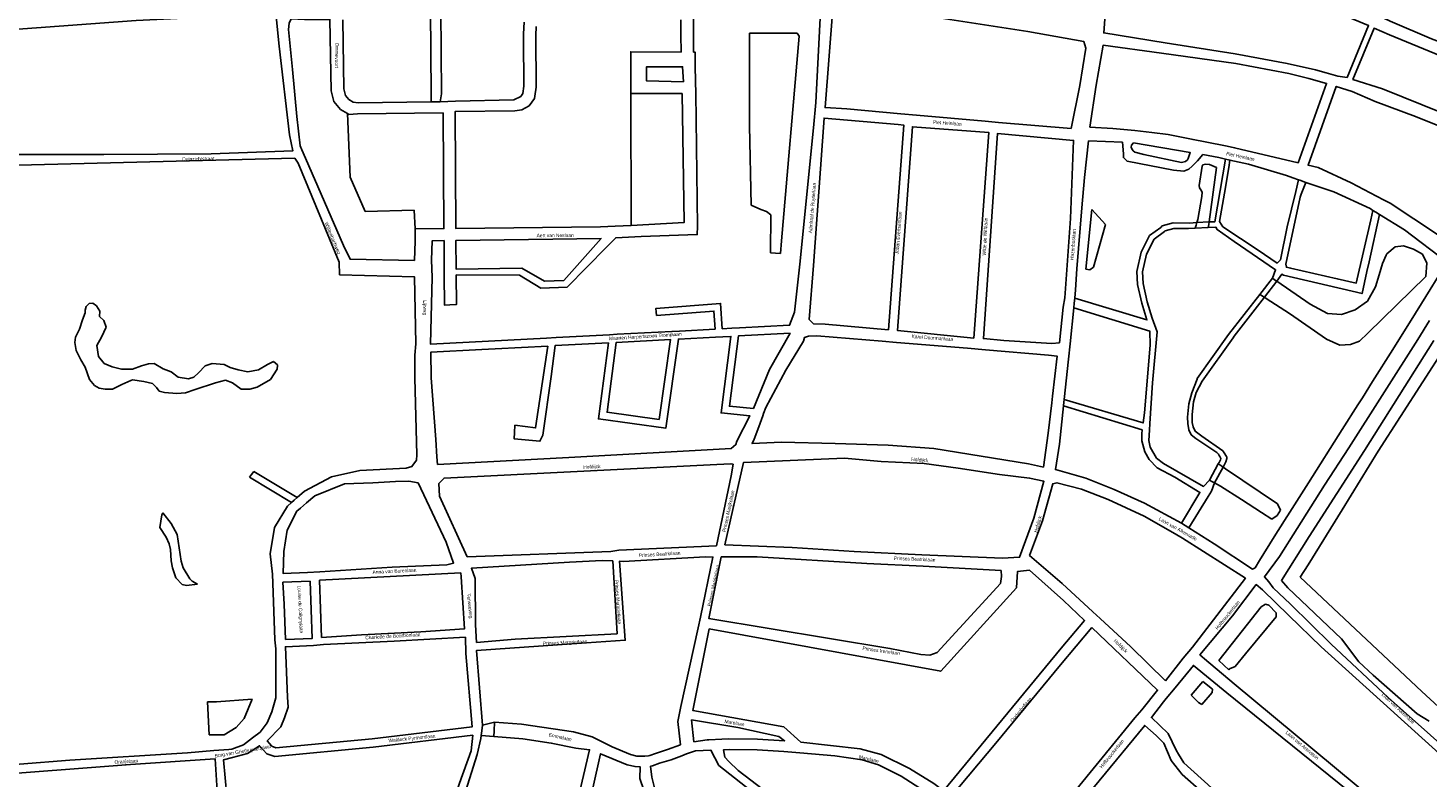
# Model space of a CAD drawing. Header units: metres. Extents: x 89872 to 99175, y 455036 to 468911.
# Tile 116 of 196: x 92018 to 93016, y 466272 to 466807. Entities that reach past the tile are written whole.
import ezdxf

# ---------------------------------------------------------------- set-up
doc = ezdxf.new("R2010")
doc.units = ezdxf.units.M
doc.layers.add('STRNM', color=7, linetype='Continuous')
doc.layers.add('Waterdeel', color=7, linetype='Continuous', true_color=0x00aaff)
doc.layers.add('Wegdeel', color=7, linetype='Continuous', true_color=0x9a9a9a)

msp = doc.modelspace()

# ---------------------------------------------------------------- linework, layer by layer
at = {"layer": 'Waterdeel', "lineweight": -3}
for p, q in [((92532.4, 466737.23), (92532.4, 466803.13)), ((92532.4, 466803.13), (92566.38, 466803.13)), ((92567.87, 466801.04), (92555.35, 466655.23)), ((92566.38, 466803.13), (92567.87, 466801.04)), ((92533.6, 466680.58), (92532.4, 466737.23)), ((92852.97, 466694.61), (92854.98, 466708.49)), ((92854.98, 466708.49), (92855.61, 466709.37)), ((92855.61, 466709.37), (92857.49, 466709.75)), ((92857.49, 466709.75), (92860.26, 466709.5)), ((92865.3, 466707.41), (92859.95, 466668.68)), ((92860.26, 466709.5), (92865.3, 466707.41)), ((92851.89, 466670.44), (92854.71, 466686.77)), ((92853.16, 466693.04), (92852.97, 466694.61)), ((92854.16, 466691.54), (92853.16, 466693.04)), ((92854.92, 466689.78), (92854.16, 466691.54)), ((92854.71, 466686.77), (92854.92, 466689.78)), ((92540.45, 466677.59), (92533.6, 466680.58)), ((92544.62, 466676.1), (92540.45, 466677.59)), ((92547.6, 466673.72), (92544.62, 466676.1)), ((92772.02, 466634.95), (92776.49, 466677.59)), ((92776.49, 466677.59), (92786.03, 466666.86)), ((92547.31, 466646.58), (92547.6, 466673.72)), ((92786.03, 466666.86), (92777.68, 466636.44)), ((92849.94, 466664.27), (92850.63, 466666.44)), ((92850.63, 466666.44), (92851.22, 466668.3)), ((92851.22, 466668.3), (92851.89, 466670.44)), ((92859.7, 466666.89), (92859.39, 466664.66)), ((92859.95, 466668.68), (92859.7, 466666.89)), ((92859.39, 466664.66), (92849.94, 466664.27)), ((92554.46, 466646.29), (92547.31, 466646.58)), ((92555.35, 466655.23), (92554.46, 466646.29)), ((92986.22, 466645.1), (92986.6, 466645.98)), ((92986.6, 466645.98), (92992.56, 466651.05)), ((92992.56, 466651.05), (92998.52, 466651.65)), ((92998.52, 466651.65), (93005.67, 466649.26)), ((93005.67, 466649.26), (93011.93, 466645.68)), ((92777.68, 466636.44), (92775, 466634.66)), ((92981.12, 466630.91), (92983.62, 466639.12)), ((92983.62, 466639.12), (92986.22, 466645.1)), ((93011.93, 466645.68), (93015.21, 466639.42)), ((93015.21, 466639.42), (93014.32, 466629.88)), ((92775, 466634.66), (92772.02, 466634.95)), ((92896.23, 466617.09), (92905.08, 466628.53)), ((92905.08, 466628.53), (92906.44, 466627.6)), ((92906.44, 466627.6), (92907.29, 466627.03)), ((92907.29, 466627.03), (92908.11, 466626.47)), ((92908.11, 466626.47), (92932.06, 466610.2)), ((93014.32, 466629.88), (92973.13, 466589.46)), ((92978.55, 466622.43), (92981.12, 466630.91)), ((92897.72, 466616.11), (92896.23, 466617.09)), ((92898.78, 466615.42), (92897.72, 466616.11)), ((92972.89, 466612.29), (92978.55, 466622.43)), ((92059.07, 466605.73), (92059.74, 466608.51)), ((92059.74, 466608.51), (92061.86, 466610.49)), ((92061.86, 466610.49), (92064.5, 466610.76)), ((92064.5, 466610.76), (92067.15, 466608.9)), ((92067.15, 466608.9), (92069.39, 466605.19)), ((92899.32, 466615.06), (92898.78, 466615.42)), ((92900.58, 466614.23), (92899.32, 466615.06)), ((92917.16, 466603.34), (92900.58, 466614.23)), ((92932.06, 466610.2), (92944.28, 466603.34)), ((92954.41, 466602.75), (92963.95, 466606.03)), ((92963.95, 466606.03), (92972.89, 466612.29)), ((92054.96, 466592.23), (92057.08, 466598.85)), ((92057.08, 466598.85), (92059.07, 466603.88)), ((92059.07, 466603.88), (92059.07, 466605.73)), ((92069.39, 466605.19), (92069.12, 466601.22)), ((92069.12, 466601.22), (92072.3, 466598.44)), ((92072.3, 466598.44), (92073.88, 466593.8)), ((92943.68, 466585.15), (92917.16, 466603.34)), ((92944.28, 466603.34), (92954.41, 466602.75)), ((92051.64, 466582.84), (92052.04, 466586.54)), ((92052.04, 466586.54), (92054.96, 466592.23)), ((92070.7, 466586.53), (92067.38, 466580.57)), ((92073.88, 466593.8), (92070.7, 466586.53)), ((92973.13, 466589.46), (92967.23, 466583.66)), ((92052.69, 466577.01), (92051.64, 466582.84)), ((92055.99, 466570.39), (92052.69, 466577.01)), ((92067.38, 466580.57), (92068.57, 466572.9)), ((92953.22, 466580.98), (92943.68, 466585.15)), ((92960.67, 466581.28), (92953.22, 466580.98)), ((92967.23, 466583.66), (92960.67, 466581.28)), ((92970.8, 466505.84), (93020.05, 466584.14)), ((93028.25, 466579.42), (92980.34, 466505.24)), ((92058.9, 466565.23), (92055.99, 466570.39)), ((92068.57, 466572.9), (92072.66, 466567.86)), ((92072.66, 466567.86), (92078.35, 466565.34)), ((92092.65, 466563.74), (92099.26, 466566.12)), ((92099.26, 466566.12), (92104.16, 466567.57)), ((92104.16, 466567.57), (92108.27, 466567.83)), ((92108.27, 466567.83), (92114.62, 466564.11)), ((92139.85, 466561.27), (92144.53, 466566.21)), ((92144.53, 466566.21), (92149.43, 466567.79)), ((92149.43, 466567.79), (92158.03, 466566.99)), ((92158.03, 466566.99), (92162.39, 466565)), ((92182.51, 466563.26), (92188.86, 466567.22)), ((92188.86, 466567.22), (92193.23, 466569.2)), ((92193.23, 466569.2), (92196.14, 466566.95)), ((92196.1, 466566.44), (92195.87, 466563.77)), ((92196.14, 466566.95), (92196.1, 466566.44)), ((92062.2, 466556.49), (92058.9, 466565.23)), ((92065.64, 466552.25), (92062.2, 466556.49)), ((92078.35, 466565.34), (92084.84, 466563.88)), ((92084.84, 466563.88), (92092.65, 466563.74)), ((92092.77, 466556.2), (92091.45, 466555.8)), ((92100.84, 466555), (92092.77, 466556.2)), ((92114.62, 466564.11), (92120.3, 466561.86)), ((92120.3, 466561.86), (92125.33, 466558.15)), ((92125.33, 466558.15), (92132.74, 466556.82)), ((92132.74, 466556.82), (92136.45, 466558.01)), ((92136.45, 466558.01), (92139.85, 466561.27)), ((92162.39, 466565), (92168.08, 466563.4)), ((92168.08, 466563.4), (92174.96, 466561.81)), ((92174.96, 466561.81), (92182.51, 466563.26)), ((92191.1, 466556.5), (92181.57, 466550.95)), ((92195.87, 466563.77), (92191.1, 466556.5)), ((92068.94, 466550.26), (92065.64, 466552.25)), ((92073.18, 466549.59), (92068.94, 466550.26)), ((92078.6, 466549.59), (92073.18, 466549.59)), ((92085.09, 466552.89), (92078.6, 466549.59)), ((92091.45, 466555.8), (92085.09, 466552.89)), ((92106.93, 466553.53), (92100.84, 466555)), ((92109.84, 466550.75), (92106.93, 466553.53)), ((92111.69, 466548.1), (92109.84, 466550.75)), ((92115.66, 466547.17), (92111.69, 466548.1)), ((92124.39, 466546.5), (92115.66, 466547.17)), ((92130.48, 466546.89), (92124.39, 466546.5)), ((92137.5, 466549.4), (92130.48, 466546.89)), ((92151.93, 466554.02), (92137.5, 466549.4)), ((92159.07, 466556), (92151.93, 466554.02)), ((92163.97, 466554.14), (92159.07, 466556)), ((92170.18, 466549.5), (92163.97, 466554.14)), ((92176.4, 466549.63), (92170.18, 466549.5)), ((92181.57, 466550.95), (92176.4, 466549.63)), ((92860.23, 466484.71), (92866.51, 466496.21)), ((92866.51, 466496.21), (92866.99, 466495.99)), ((92931.26, 466444.65), (92970.8, 466505.84)), ((92980.34, 466505.24), (92954.71, 466463.5)), ((92866.99, 466495.99), (92868.22, 466495.17)), ((92868.22, 466495.17), (92869.07, 466494.6)), ((92869.07, 466494.6), (92869.89, 466494.05)), ((92869.89, 466494.05), (92871.76, 466492.8)), ((92871.76, 466492.8), (92908.66, 466467.92)), ((92861.99, 466483.76), (92860.23, 466484.71)), ((92863.74, 466482.8), (92861.99, 466483.76)), ((92867.98, 466480.5), (92863.74, 466482.8)), ((92883.01, 466470.86), (92867.98, 466480.5)), ((92897.2, 466461.73), (92883.01, 466470.86)), ((92908.66, 466467.92), (92910.9, 466463.2)), ((92112.29, 466450.88), (92113.66, 466460.02)), ((92113.66, 466460.02), (92114.3, 466461.4)), ((92114.3, 466461.4), (92120.38, 466453.85)), ((92904.74, 466456.89), (92897.2, 466461.73)), ((92908.45, 466459.46), (92904.74, 466456.89)), ((92910.9, 466463.2), (92908.45, 466459.46)), ((92954.71, 466463.5), (92930.44, 466424.4)), ((92116.67, 466444.19), (92112.29, 466450.88)), ((92120.38, 466453.85), (92124.61, 466446.03)), ((92118.91, 466439.42), (92116.67, 466444.19)), ((92119.84, 466435.18), (92118.91, 466439.42)), ((92124.61, 466446.03), (92127.37, 466426.97)), ((92911.49, 466413.11), (92931.26, 466444.65)), ((92120.36, 466427.11), (92119.84, 466435.18)), ((92121.15, 466422.34), (92120.36, 466427.11)), ((92127.37, 466426.97), (92128.82, 466422.2)), ((92123.52, 466415.06), (92121.15, 466422.34)), ((92128.82, 466422.2), (92133.58, 466414.39)), ((92930.44, 466424.4), (92924.91, 466415.49)), ((92128.15, 466410.42), (92123.52, 466415.06)), ((92131.19, 466409.62), (92128.15, 466410.42)), ((92138.99, 466410.47), (92131.19, 466409.62)), ((92133.58, 466414.39), (92135.24, 466412.81)), ((92135.24, 466412.81), (92138.99, 466410.47)), ((92915.97, 466408.04), (92911.49, 466413.11)), ((92954.41, 466371.66), (92915.97, 466408.04)), ((92924.91, 466415.49), (93011.49, 466334.13)), ((92866.79, 466356.11), (92897.12, 466394.53)), ((92907.72, 466387.21), (92885.86, 466360.85)), ((92897.12, 466394.53), (92900.1, 466396.32)), ((92900.1, 466396.32), (92902.57, 466395.67)), ((92902.57, 466395.67), (92907.84, 466390.15)), ((92907.84, 466390.15), (92907.72, 466387.21)), ((92966.63, 466355.26), (92954.41, 466371.66)), ((92885.86, 466360.85), (92878.55, 466352.03)), ((92873.94, 466349.55), (92866.79, 466356.11)), ((92874.48, 466350.25), (92873.94, 466349.55)), ((92878.55, 466352.03), (92874.48, 466350.25)), ((92976.76, 466345.72), (92966.63, 466355.26)), ((92847.29, 466331.45), (92855.38, 466341.14)), ((92855.38, 466341.14), (92862.49, 466335.87)), ((93008.35, 466318.29), (92976.76, 466345.72)), ((92146.28, 466326.72), (92152.59, 466326.75)), ((92147.35, 466303.34), (92146.28, 466326.72)), ((92152.59, 466326.75), (92177.99, 466328.54)), ((92177.99, 466328.54), (92172.39, 466314.97)), ((92852.44, 466326.21), (92847.29, 466331.45)), ((92862.12, 466333.29), (92854.88, 466324.74)), ((92862.49, 466335.87), (92862.12, 466333.29)), ((93011.49, 466334.13), (93053.21, 466295.52)), ((92854.88, 466324.74), (92852.44, 466326.21)), ((93016.7, 466312.92), (93008.35, 466318.29)), ((92166.72, 466308.41), (92158.08, 466303.34)), ((92172.39, 466314.97), (92166.72, 466308.41)), ((92158.08, 466303.34), (92147.35, 466303.34))]:
    msp.add_line(p, q, dxfattribs=at)
at = {"layer": 'Wegdeel'}
for p, q in [((92305.5, 466759.98), (92305.1, 466819.68)), ((92312.55, 466819.92), (92312.96, 466760.06)), ((92305.6, 466754.27), (92305.5, 466759.98)), ((92312.96, 466760.06), (92311.94, 466754.35)), ((92448.06, 466666.22), (92447.76, 466760.18)), ((92447.76, 466760.18), (92484.42, 466760.18)), ((92484.42, 466760.18), (92485.91, 466668.34)), ((92247.75, 466700.59), (92245.98, 466745.9)), ((92245.98, 466745.9), (92246.9, 466745.35)), ((92246.9, 466745.35), (92253.16, 466745.63)), ((92253.16, 466745.63), (92314.09, 466746.4)), ((92311.94, 466754.35), (92305.6, 466754.27)), ((92314.09, 466746.4), (92314.67, 466663.9)), ((92258.5, 466676.21), (92247.75, 466700.59)), ((92293.48, 466677.06), (92258.5, 466676.21)), ((92294.07, 466663.67), (92293.48, 466677.06)), ((92485.91, 466668.34), (92448.06, 466666.22)), ((92314.67, 466663.9), (92294.07, 466663.67)), ((92176.15, 466486.74), (92177.62, 466488.71)), ((92206.01, 466468.71), (92176.15, 466486.74)), ((92177.62, 466488.71), (92179.32, 466490.98)), ((92179.32, 466490.98), (92210.16, 466472.36)), ((92208.01, 466470.47), (92206.01, 466468.71)), ((92210.16, 466472.36), (92208.01, 466470.47)), ((92341.7, 466306.02), (92342.21, 466310.07)), ((92342.21, 466310.07), (92350.76, 466312.34)), ((92350.76, 466312.34), (92350.47, 466306.05)), ((92341.28, 466302.75), (92341.7, 466306.02)), ((92350.28, 466302.02), (92341.28, 466302.75)), ((92350.47, 466306.05), (92350.28, 466302.02))]:
    msp.add_line(p, q, dxfattribs=at)
for points in [[(93030.54, 466794.55), (93018.49, 466799.23), (92988.98, 466811.76), (92984.48, 466813.81), (93002.62, 466859.66), (93005.56, 466867.62), (93015, 466889.44), (93064.27, 466868.76), (93041.84, 466814.34), (93038.53, 466807.23)], [(92958.45, 466771.52), (92951.76, 466772.64), (92943.42, 466774.85), (92935.7, 466777.05), (92915.65, 466781.47), (92878.51, 466788.45), (92828.67, 466796.3), (92784.91, 466803.41), (92790.33, 466878.5), (92804.53, 466876.4), (92808.6, 466875.8), (92812.11, 466876.22), (92820.6, 466872.88), (92857.19, 466857.23), (92864.93, 466853.81), (92973.64, 466808.54)], [(92761.55, 466735.29), (92709.87, 466739.65), (92700.48, 466740.4), (92651.36, 466744.76), (92640.34, 466745.74), (92601.85, 466749.16), (92586.35, 466750.14), (92591.82, 466820.67), (92613.25, 466819.54), (92629.26, 466819.22), (92665.92, 466814.45), (92730.89, 466804.31), (92770.61, 466797.2), (92772.01, 466792.54), (92767.9, 466765.99)], [(92293.69, 466641.19), (92247.79, 466642.1), (92243.02, 466651.94), (92216.08, 466714.03), (92213.47, 466720.09), (92212.32, 466722.88), (92209.93, 466743.75), (92206.67, 466777.32), (92203.98, 466805.77), (92204.27, 466810.24), (92205.72, 466813.51), (92215.3, 466812.93), (92233.43, 466813.02), (92234.23, 466762.18), (92236.25, 466754.51), (92241.01, 466748.79), (92245.98, 466745.9), (92246.9, 466745.35), (92253.16, 466745.63), (92314.09, 466746.4), (92314.67, 466663.9), (92294.07, 466663.67), (92294.07, 466655.09)], [(92923.33, 466710.77), (92878.16, 466721.51), (92872.87, 466722.64), (92857.15, 466725.73), (92848.56, 466727.41), (92830.74, 466730.91), (92819.22, 466732.45), (92807.04, 466733.72), (92799.16, 466734.54), (92791.43, 466735.34), (92775.03, 466736.27), (92779.47, 466766.15), (92784.36, 466794.62), (92826.09, 466788.98), (92879.03, 466781.5), (92916.88, 466774.35), (92930.99, 466770.9), (92943.63, 466767.43)], [(92485.31, 466768.53), (92459.09, 466769.12), (92459.09, 466779.26), (92484.72, 466779.26)], [(93037.57, 466648.21), (93022.66, 466659.69), (92988.98, 466682.05), (92984.81, 466684.25), (92979.35, 466687.13), (92961.26, 466696.66), (92937.72, 466707.4), (92930.55, 466709.08), (92950.56, 466765.25), (92961.96, 466761.59), (92978.25, 466754.51), (93007.07, 466743.7), (93026.53, 466736.02), (93052.76, 466721.71), (93078.98, 466705.89), (93073.98, 466698.78), (93069.45, 466692.78), (93039.35, 466650.14)], [(92631.46, 466591.84), (92586.35, 466595.89), (92578, 466596.19), (92575.02, 466599.17), (92578.07, 466637.74), (92585.61, 466742.64), (92638.32, 466738.22), (92642.37, 466737.73)], [(92692.26, 466585.97), (92637.88, 466591.34), (92648.5, 466736.53), (92703.05, 466732.38)], [(92747.88, 466582.17), (92713.6, 466584.26), (92699.13, 466585.6), (92709.18, 466731.77), (92763.42, 466726.77), (92761.26, 466671.05), (92757.08, 466614.66), (92755.94, 466608.01), (92753.28, 466582.57)], [(92806.14, 466725.04), (92846.47, 466718.1), (92845.12, 466713.96), (92844.68, 466713.02), (92843.11, 466711.76), (92840.22, 466711.13), (92813.4, 466716.66), (92807, 466718.42), (92805.87, 466719.3), (92804.8, 466720.68), (92804.49, 466722), (92804.67, 466723.44)], [(92812.35, 466520.6), (92756.22, 466537.63), (92756.49, 466540.16), (92756.7, 466542.09), (92813.03, 466525.48), (92814.04, 466532.68), (92817.91, 466580.98), (92817.66, 466590.92), (92763.53, 466607.45), (92763.88, 466610.82), (92764.24, 466614.27), (92815.67, 466598.86), (92811.95, 466610.8), (92808.97, 466624.22), (92808.38, 466633.46), (92811.63, 466647.03), (92817.6, 466658.96), (92825.47, 466664.8), (92826.56, 466665.96), (92834.31, 466668.05), (92845.95, 466667.9), (92851.22, 466668.3), (92859.95, 466668.68), (92864.1, 466668.86), (92871.58, 466713.5), (92873.76, 466712.97), (92874.81, 466712.71), (92873.91, 466707.42), (92870.83, 466689.27), (92867.46, 466669.06), (92869.65, 466665.21), (92894.91, 466648.45), (92908.52, 466639.42), (92910.73, 466641.68), (92915.66, 466665.27), (92921.73, 466690.38), (92923.74, 466698.67), (92924.64, 466698.35), (92928.89, 466696.85), (92925.66, 466688.41), (92924.91, 466686.45), (92914.53, 466638.57), (92915.07, 466636.44), (92917.98, 466635.78), (92951.28, 466628.2), (92964.84, 466625.11), (92975.13, 466670.14), (92976.68, 466676.93), (92978.89, 466675.55), (92981.31, 466674.05), (92973.96, 466640.33), (92972.43, 466633.31), (92969.01, 466617.66), (92912.99, 466630.78), (92911.83, 466631.56), (92908.11, 466626.47), (92899.32, 466615.06), (92877.94, 466587.31), (92877.04, 466586.14), (92855.08, 466555.14), (92852.93, 466551.14), (92850.82, 466547.2), (92848.87, 466540.56), (92847.9, 466531.36), (92847.99, 466525.78), (92848.69, 466522.69), (92850.11, 466519.5), (92854.71, 466516.05), (92869.74, 466505.62), (92870.59, 466504.25), (92872.32, 466501.48), (92872.48, 466501.08), (92872.57, 466500.63), (92872.54, 466500.13), (92871.86, 466497.69), (92869.89, 466494.05), (92863.74, 466482.8), (92861.71, 466476.94), (92859.27, 466473.01), (92845.46, 466450.78), (92842.99, 466452.32), (92840.4, 466453.94), (92853.37, 466475.99), (92835.5, 466486.72), (92822.98, 466493.57), (92817.2, 466499.39), (92814.22, 466504.85), (92811.95, 466512.7), (92811.95, 466517.77)], [(92386.37, 466626.59), (92370.22, 466635.68), (92323.37, 466635.07), (92323.23, 466655.49), (92426.66, 466656.89), (92400.08, 466626.89)], [(92822.38, 466500.43), (92817.91, 466508.18), (92817.02, 466513), (92817.49, 466520.27), (92817.81, 466525.17), (92819.7, 466554.15), (92822.94, 466590.34), (92819.49, 466600.05), (92815.82, 466611.83), (92812.95, 466624.78), (92812.41, 466633.12), (92815.42, 466645.65), (92820.75, 466656.32), (92828.14, 466661.8), (92828.7, 466662.4), (92834.83, 466664.05), (92845.27, 466664.04), (92849.94, 466664.27), (92859.39, 466664.66), (92864.8, 466664.89), (92865.6, 466663.28), (92877.82, 466654.63), (92907.35, 466634.6), (92905.08, 466628.53), (92896.23, 466617.09), (92873.8, 466588.48), (92851.54, 466557.05), (92851.36, 466556.66), (92847.63, 466546.85), (92845.42, 466538.97), (92844.45, 466529.5), (92844.71, 466525.16), (92845.42, 466520.56), (92847.1, 466517.02), (92850.55, 466514.46), (92865.36, 466504.48), (92866.55, 466503.19), (92867.14, 466502.25), (92867.57, 466501.56), (92868.42, 466500.18), (92868.15, 466499.2), (92867.12, 466497.33), (92866.51, 466496.21), (92860.23, 466484.71), (92855.86, 466480.23), (92827.45, 466496.55)], [(92310.07, 466495.93), (92309.71, 466501.33), (92308.8, 466513.77), (92305.6, 466557.68), (92305.24, 466575.86), (92341.57, 466577.78), (92351.12, 466578.28), (92388.62, 466580.15), (92380.04, 466521.91), (92365.3, 466523.76), (92364.94, 466518.74), (92364.61, 466514.15), (92383.09, 466512.36), (92385.09, 466516.83), (92391.14, 466558.58), (92393.91, 466580.54), (92431.9, 466582.54), (92424.77, 466528.38), (92472.73, 466521.73), (92481.73, 466585.17), (92508.28, 466586.57), (92513.37, 466586.84), (92519.2, 466587.15), (92512.21, 466532.63), (92532.72, 466530.45), (92523.46, 466512.36), (92522.71, 466510.03), (92519.29, 466507.29), (92403.65, 466500.73)], [(92535.17, 466535.84), (92518.08, 466537.35), (92524.5, 466587.43), (92561.33, 466589.37), (92546.71, 466563.64)], [(92741.94, 466493.95), (92731.19, 466496.26), (92663.83, 466507.29), (92631.35, 466509.67), (92593.5, 466510.87), (92555.35, 466511.76), (92534.31, 466510.79), (92535.68, 466513.85), (92538.97, 466522.78), (92541.83, 466530.54), (92542.42, 466532.16), (92544.03, 466536.51), (92558.33, 466563.05), (92570.85, 466583.67), (92571.58, 466586.39), (92574.43, 466587.25), (92580.39, 466587.55), (92627.03, 466583.67), (92637.18, 466582.83), (92687.73, 466578.63), (92700.63, 466577.55), (92745.49, 466573.83), (92751.57, 466573.08), (92748.43, 466544.59), (92747.89, 466539.68), (92745.35, 466518.25)], [(92468.06, 466527.91), (92430.92, 466533.06), (92437.47, 466582.84), (92476.15, 466584.88)], [(92331.34, 466430.08), (92311.56, 466473.3), (92310.97, 466482.25), (92314.84, 466486.12), (92509.16, 466495.96), (92519.24, 466496.41), (92520.71, 466496.08), (92519.35, 466487.8), (92508.89, 466438), (92439.37, 466434.9), (92433.59, 466433.9)], [(92712.83, 466429.22), (92655.19, 466431.55), (92606.91, 466433.94), (92562.8, 466436.62), (92514.94, 466438.66), (92528.06, 466497.27), (92600.06, 466500.43), (92626.28, 466498.05), (92656.98, 466496.55), (92681.12, 466493.28), (92710.62, 466488.8), (92731.98, 466486.12), (92742.22, 466483.87), (92735.11, 466457.68), (92724.91, 466429.75)], [(92296.33, 466482.78), (92316.21, 466440.45), (92321.6, 466425.61), (92316.64, 466424.42), (92277.9, 466422.63), (92226.17, 466419.47), (92217.46, 466418.98), (92200.06, 466418.25), (92200.67, 466433.82), (92203.08, 466449.14), (92209.89, 466462.67), (92212.42, 466464.83), (92216.64, 466468.44), (92222.64, 466473.58), (92243.73, 466482.16), (92264.08, 466482.9), (92280.14, 466483.76), (92289.71, 466483.88)], [(92828.97, 466341.72), (92804.21, 466365.95), (92782.35, 466386.09), (92777.07, 466390.95), (92755.33, 466410.98), (92732.02, 466431.05), (92741.32, 466455.71), (92748.51, 466482.16), (92751.45, 466482.84), (92769.04, 466478.37), (92788.11, 466470.91), (92813.74, 466458.98), (92835.78, 466446.39), (92841.03, 466443.25), (92885.78, 466414.86), (92848.04, 466365.62), (92841.46, 466357.97)], [(92337.8, 466368.92), (92337.18, 466381.67), (92336.9, 466414.56), (92334.27, 466421.89), (92404.25, 466426.19), (92427.5, 466427.38), (92434.93, 466427.16), (92438.12, 466375.29), (92365.5, 466371.5)], [(92711.76, 466420.36), (92711.97, 466416.04), (92711.22, 466410.98), (92666.22, 466361.78), (92660.85, 466359.99), (92654.6, 466360.59), (92632.54, 466364.76), (92503.53, 466386.12), (92512.27, 466429.97), (92537.89, 466430.04), (92616.15, 466425.29), (92656.09, 466423.5)], [(92227.33, 466372.52), (92226.1, 466413.35), (92326.63, 466418.62), (92327.06, 466415.75), (92329.35, 466378.81), (92298.21, 466376.72), (92255.83, 466374.6)], [(92670.61, 466263.23), (92663.83, 466268.46), (92646.55, 466279.19), (92626.28, 466289.33), (92611.38, 466293.2), (92569.11, 466298.06), (92556.84, 466309.01), (92491.94, 466320.61), (92503.71, 466378.73), (92668.75, 466348.54), (92722.77, 466408), (92723.31, 466419.55), (92731.9, 466420.62), (92756.22, 466399.05), (92771.27, 466384.66), (92754.43, 466365.06)], [(92201.77, 466371.21), (92200.91, 466396.42), (92199.93, 466411.99), (92219.3, 466412.61), (92220.67, 466371.8)], [(92776.47, 466379.7), (92823.2, 466335.15), (92812.06, 466321.05), (92806.96, 466315.41), (92726.55, 466216.81), (92715.99, 466225.51), (92678.14, 466257.42), (92675.87, 466259.17), (92707.94, 466297.37), (92754.14, 466353.13)], [(92329.96, 466372.92), (92330.26, 466361.23), (92334.81, 466308.95), (92263.64, 466300.46), (92194.98, 466293.96), (92192.04, 466295.07), (92188.74, 466298.87), (92198.45, 466308.93), (92201.09, 466315.41), (92203.73, 466322.9), (92203.12, 466330.13), (92201.77, 466365.94), (92221.65, 466366.91), (92228.76, 466367.65), (92279.15, 466369.98)], [(92492.7, 466298.2), (92491.19, 466313.83), (92524.06, 466308.41), (92553.29, 466302.11), (92557.41, 466299.02), (92538.04, 466300.12), (92517.82, 466300.37), (92512.69, 466300.17), (92503.35, 466299.79), (92502.37, 466299.76)], [(92789.53, 466163.07), (92780.36, 466170.35), (92746.39, 466200.47), (92734.04, 466210.64), (92735.66, 466213.89), (92749.13, 466231.03), (92814.08, 466309.9), (92822.25, 466302.82), (92827.77, 466297.3), (92832.82, 466284.85), (92840.86, 466275.01), (92868.88, 466250.26), (92871.47, 466247.28), (92796.76, 466163.79)], [(92335.32, 466302.92), (92333.99, 466291.8), (92325.84, 466268.82), (92317.86, 466245.55), (92293.09, 466240.72), (92257.92, 466231.18), (92227.22, 466227.6), (92203.38, 466227.3), (92175.14, 466230.24), (92162.33, 466234.08), (92157.63, 466285.51), (92164.12, 466286.98), (92174.67, 466290.04), (92183.32, 466295.47), (92188.48, 466289.81), (92194.15, 466287.69), (92264.3, 466294.33)], [(92422.73, 466149.78), (92403.66, 466150.37), (92394.87, 466152), (92395.91, 466153.65), (92426.34, 466289.78), (92445.29, 466281.91), (92450.91, 466280.61), (92454.61, 466280.32), (92454.36, 466272.05), (92463.26, 466245.79), (92469.52, 466221.64), (92474.88, 466207.03), (92483.82, 466187.35), (92467.43, 466170.95), (92452.53, 466159.91), (92439.42, 466152.76)], [(92492.57, 466194.32), (92484.72, 466206.43), (92474.29, 466242.81), (92465.15, 466263.59), (92462.82, 466273.03), (92462, 466280.9), (92463.4, 466281.14), (92468.28, 466282.93), (92476.58, 466285.47), (92484.15, 466288.33), (92487.6, 466289.64), (92493.91, 466291.73), (92504.88, 466292.22), (92510.51, 466281.49), (92537.35, 466260.16), (92556.73, 466242.65), (92547.3, 466236.25)]]:
    msp.add_lwpolyline(points, close=True, dxfattribs=at)
for points in [[(92010.99, 466716.62), (92072.25, 466716.62), (92148.84, 466717.21), (92206.96, 466719.33), (92204.63, 466730.73), (92197.31, 466794.01), (92195.24, 466815.02), (92193.25, 466815.31), (92187.76, 466815.08), (92177.57, 466815.6), (92158.8, 466815.3), (92095.31, 466812.18), (92008.13, 466805.8)], [(92583.12, 466818.53), (92579.75, 466753.8), (92577.95, 466735.77), (92568.26, 466638.51), (92564.59, 466604.48), (92561.03, 466595.09), (92525.24, 466593.2), (92519.94, 466592.92), (92513.01, 466592.55), (92511.88, 466610.67), (92465.78, 466607.12), (92465.98, 466604.58), (92466.18, 466602.04), (92507.12, 466605.2), (92507.92, 466592.28), (92482.55, 466590.95), (92476.97, 466590.65), (92438.23, 466588.61), (92432.66, 466588.31), (92394.64, 466586.31), (92387.67, 466585.94), (92305.12, 466581.59), (92306.27, 466629.34), (92305.78, 466641.35), (92306.27, 466655.21), (92314.73, 466655.37), (92314.87, 466634.96), (92314.9, 466630.9), (92315.05, 466609.42), (92318.85, 466609.58), (92323.54, 466609.76), (92323.4, 466630.89), (92368.42, 466630.81), (92383.68, 466621.53), (92402.46, 466622.12), (92430.59, 466650.76), (92437.08, 466657.37), (92455.21, 466658.2), (92495.15, 466659.69), (92495.45, 466665.36), (92494.08, 466760.32), (92493.96, 466768.65), (92493.8, 466779.9), (92493.66, 466789.7), (92492.53, 466789.7), (92492.48, 466801.93), (92492.53, 466817.68)], [(92371.83, 466811.08), (92371.45, 466802.76), (92371.47, 466799.27), (92371.69, 466765.46), (92370.89, 466760.16), (92369.43, 466758.15), (92364.54, 466755.73), (92322.89, 466754.64), (92311.94, 466754.35), (92305.6, 466754.27), (92253.58, 466753.61), (92249.9, 466754.1), (92246.96, 466755.82), (92244.51, 466758.76), (92243.29, 466763.42), (92242.55, 466812.72)], [(92483.43, 466812.6), (92483.55, 466801.92), (92483.68, 466789.75), (92447.76, 466789.96), (92447.76, 466760.18), (92484.42, 466760.18), (92485.91, 466668.34), (92448.06, 466666.22), (92436.62, 466665.58), (92426.37, 466665.14), (92323.16, 466664), (92322.58, 466747.26), (92365.26, 466747.9), (92370.17, 466748.64), (92375.32, 466751.34), (92379.24, 466756.73), (92379.49, 466758.41), (92380.47, 466764.82), (92380.23, 466801.57), (92380.47, 466807.98)], [(93026.49, 466746.11), (92983.62, 466763.45), (92962.43, 466770.28), (92977.54, 466806.64), (92988.44, 466801.99), (93024.83, 466787.06)], [(93028.62, 466638.52), (93011.43, 466610.57), (93007.04, 466603.57), (92990.78, 466577.69), (92976.51, 466555.06), (92969.17, 466543.4), (92966, 466538.38), (92954.87, 466520.84), (92930.76, 466482.83), (92925.75, 466474.97), (92922.48, 466469.84), (92917.51, 466461.95), (92913.77, 466456), (92906.42, 466444.23), (92895.99, 466427.5), (92892.72, 466422.31), (92890.85, 466421.37), (92863.68, 466439.39), (92845.46, 466450.78), (92842.99, 466452.32), (92840.4, 466453.94), (92814.04, 466468.23), (92792.28, 466478.07), (92772.02, 466486.12), (92750.48, 466492.24), (92753.24, 466510.27), (92756.22, 466537.63), (92756.49, 466540.16), (92756.7, 466542.09), (92759.72, 466570.99), (92760.85, 466581.84), (92763.53, 466607.45), (92763.88, 466610.82), (92764.24, 466614.27), (92764.87, 466620.34), (92765.76, 466635.25), (92769.35, 466678.81), (92771.12, 466700.25), (92774.02, 466726.36), (92798.21, 466725.41), (92798.84, 466717.25), (92798.84, 466714.57), (92801.52, 466711.88), (92834.55, 466705.58), (92841.85, 466704.79), (92845.43, 466706.17), (92847.82, 466708.49), (92851.71, 466712.33), (92855.54, 466716.64), (92866.86, 466714.57), (92871.58, 466713.5), (92873.76, 466712.97), (92874.81, 466712.71), (92887.95, 466709.8), (92915.07, 466701.73), (92919.65, 466700.11), (92923.74, 466698.67), (92924.64, 466698.35), (92928.89, 466696.85), (92948.75, 466690.1), (92974.68, 466678.17), (92976.68, 466676.93), (92978.89, 466675.55), (92981.31, 466674.05), (92999.11, 466662.97), (93029.79, 466639.79)], [(91975.99, 466279.48), (92048.11, 466285.15), (92131.85, 466290.51), (92150.82, 466291.99), (92161.37, 466292.9), (92163.6, 466293.14), (92171.79, 466296.18), (92178.25, 466301.03), (92183.71, 466305.13), (92188.78, 466311.68), (92192.06, 466319.74), (92194.91, 466329.64), (92194.78, 466364.59), (92194.29, 466370.84), (92192.7, 466411.38), (92192.45, 466417.76), (92190.86, 466432.15), (92193.84, 466450.93), (92203.1, 466466.16), (92206.01, 466468.71), (92208.01, 466470.47), (92210.16, 466472.36), (92215.3, 466476.88), (92234.67, 466487.01), (92254.64, 466491.49), (92287.72, 466493.28), (92291.9, 466494.47), (92295.18, 466498.85), (92295.47, 466502.82), (92293.98, 466557.68), (92293.93, 466573.72), (92294.71, 466581.86), (92293.73, 466629.51), (92240.33, 466631.07), (92240.04, 466640.01), (92210.88, 466710.55), (92208.31, 466714.23), (92011.35, 466709.16)], [(93016.96, 466598.57), (93008.65, 466584.86), (92959.48, 466507.63), (92942.19, 466481.09), (92922.63, 466450.26), (92910.01, 466430.36), (92899.38, 466415.85), (92902.55, 466412.17), (92905.54, 466408), (92918.05, 466396.37), (92946.96, 466367.74), (92987.49, 466329.88), (93047.85, 466276.12)], [(92324.78, 466246.12), (92338.39, 466289.32), (92341.07, 466300.66), (92341.28, 466302.75), (92341.7, 466306.02), (92342.21, 466310.07), (92337.8, 466363.28), (92395.61, 466367.45), (92443.88, 466370.64), (92439.73, 466426.89), (92442.4, 466426.78), (92501.11, 466430.06), (92506.36, 466429.83), (92497.58, 466387.07), (92495.86, 466379.59), (92483.53, 466323.46), (92481.25, 466312.75), (92483.22, 466296.14), (92474.11, 466292.69), (92465.5, 466290.05), (92461.46, 466288.54), (92460.55, 466288.39), (92457.82, 466287.92), (92453.99, 466287.96), (92452.17, 466288.15), (92447.66, 466289.19), (92434.54, 466294.72), (92428.4, 466297.82), (92420.41, 466301.84), (92406.93, 466305.43), (92369.98, 466310.79), (92350.76, 466312.34), (92350.47, 466306.05), (92350.28, 466302.02), (92370.87, 466300.36), (92391.14, 466297.38), (92408.72, 466293.8), (92418.45, 466292.65), (92385.84, 466153.43)], [(93043.56, 466272.2), (92939.81, 466365.95), (92916.77, 466388.35), (92898.08, 466406.51), (92893.55, 466410.33), (92876.63, 466388.04), (92853.41, 466360.25), (92856.66, 466357.31), (92877.87, 466339.62), (92978.85, 466255.72)], [(92972.25, 466252.53), (92872.51, 466333.23), (92848.84, 466352.73), (92835.69, 466336.62), (92829.38, 466329.24), (92827.52, 466326.8), (92818.91, 466315.54), (92830.85, 466304.11), (92836.39, 466292.3), (92838.04, 466289.37), (92842.05, 466283.35), (92861.73, 466265.47)], [(92546.46, 466261), (92524.36, 466277.93), (92517.74, 466284.31), (92514.8, 466287.38), (92513.94, 466292.58), (92517.92, 466292.74), (92537.78, 466292.5), (92556.98, 466291.4), (92568.25, 466290.46), (92593.21, 466288.38), (92612.7, 466285.43), (92624.46, 466281.88), (92640.6, 466273.81), (92653.72, 466265.16)], [(92004.3, 466166.47), (92023.37, 466177.8), (92030.79, 466182.84), (92038.31, 466187.95), (92048.41, 466194.8), (92077.04, 466210.93), (92099.69, 466219.58), (92120.85, 466223.57), (92127.3, 466224.48), (92137.44, 466225.77), (92155.02, 466226.78), (92154.84, 466236.78), (92151.62, 466286.24), (92091.3, 466282.01), (91982.7, 466273.74)]]:
    msp.add_lwpolyline(points, dxfattribs=at)

# ---------------------------------------------------------------- texts
at = {"layer": 'STRNM'}
for s, rotation, p in [('Ommevoort', 269.14063, (92237.29, 466796.43)), ('Piet Heinlaan', 356.1021, (92663.01, 466738.63)), ('Piet Heinlaan', 347.93725, (92871.99, 466716.29)), ('Duinzichtstraat', 0.7448, (92128.21, 466712.26)), ('Admiraal de Ruyterlaan', 85.46948, (92576.98, 466660.53)), ('Johan Evertsenlaan', 85.58372, (92638.7, 466645.59)), ('Wijttenbachweg', 292.38637, (92229.56, 466667.96)), ('Witte de Withlaan', 87.19195, (92700.84, 466644.71)), ('Aert van Neslaan', 0.63023, (92380.74, 466657.76)), ('Hazenboslaan', 85.92664, (92763.45, 466641.51)), ('Lijtweg', 270.7448, (92299.83, 466612.82)), ('Maarten Harpertszoon Tromplaan', 3.66925, (92432.41, 466584.34)), ('Karel Doormanlaan', 355.64085, (92647.86, 466586.01)), ('Hofdijck', 355.24111, (92647.59, 466498.47)), ('Hofdijck', 2.86527, (92414.04, 466492.74)), ('Prinses Marijkelaan', 77.88124, (92515.47, 466447.61)), ('Hofdijck', 73.26784, (92737.44, 466447.1)), ('Laan van Alkemade', 330.79516, (92823.78, 466456.34)), ('Prinses Beatrixlaan', 3.55489, (92453.61, 466429.85)), ('Prinses Beatrixlaan', 357.53534, (92635.21, 466427.9)), ('Anna van Burenlaan', 2.86527, (92263.9, 466417.88)), ('Prinses Marijkelaan', 78.22937, (92504.98, 466394.59)), ('Louise de Colignylaan', 272.75083, (92210.39, 466409.52)), ('Prinses Margrietlaan', 274.01217, (92436.45, 466413.55)), ('Terweeweg', 276.03001, (92331.01, 466403.8)), ('Hofbrouckerlaan', 51.00901, (92866.08, 466377.9)), ('Charlotte de Bourbonlaan', 3.32607, (92258.7, 466371.23)), ('Prinses Margrietlaan', 2.69361, (92385.3, 466367.07)), ('Hofdijck', 315.72933, (92791.69, 466369.93)), ('Prinses Irenelaan', 351.89421, (92612.79, 466363.78)), ('Oudenhoflaan', 50.43649, (92719.95, 466311.94)), ('Laan van Alkemade', 317.22907, (92982.68, 466331.58)), ('Marelaan', 350.44347, (92514.46, 466311.75)), ('Waldeck Pyrmontlaan', 5.7961, (92275.28, 466297.91)), ('Emmalaan', 347.64517, (92389.26, 466302.17)), ('Hofbrouckerlaan', 51.0896, (92783.59, 466279.08)), ('Laan van Arenstein', 319.66603, (92914.17, 466304.49)), ('Burg.van Griethuysenplein', 9.66951, (92151.56, 466286.97)), ('Marelaan', 346.88086, (92610.16, 466286.45)), ('Oranjelaan', 3.55489, (92079.99, 466282.55))]:
    msp.add_text(s, height=2.5, rotation=rotation, dxfattribs=at).set_placement(p)

doc.saveas('drawing.dxf')
